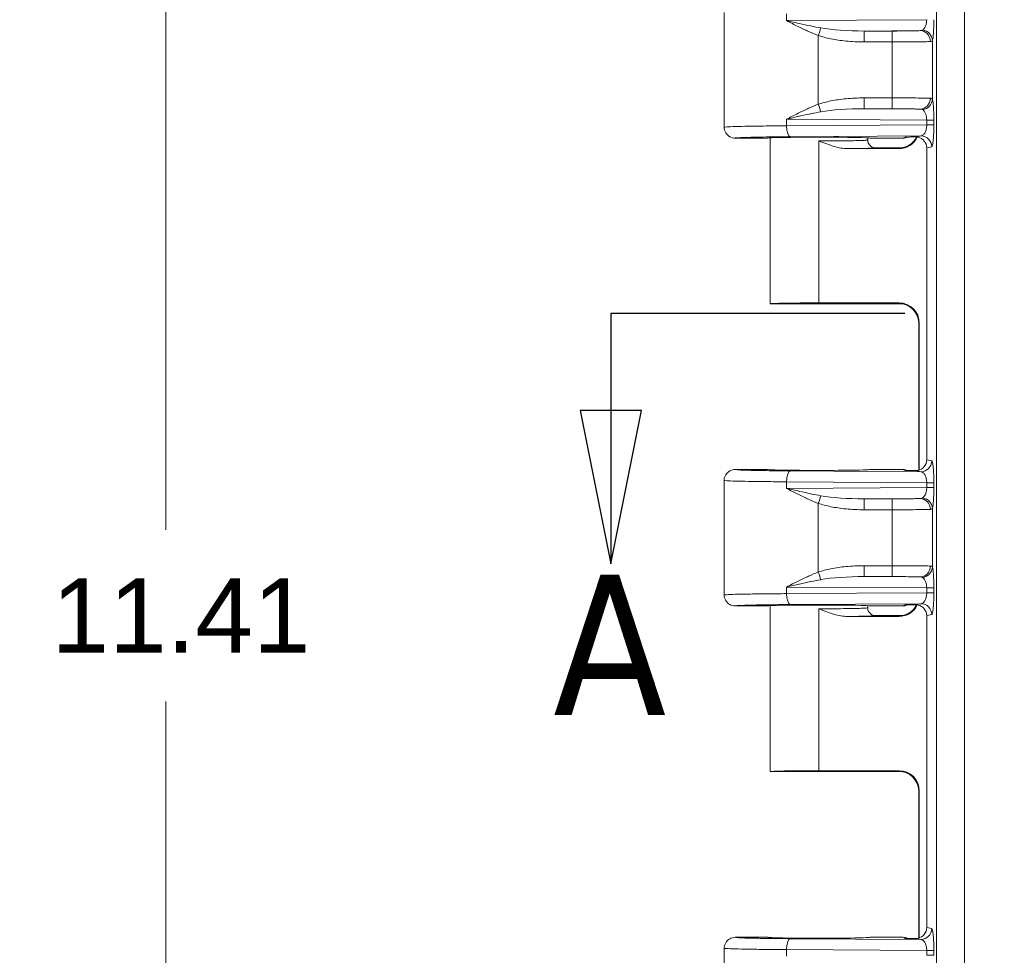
# Model space of a CAD drawing. Header units: inches. Extents: x 0.3 to 84.8, y 1.5 to 53.5.
# Tile 37 of 107: x 26.1 to 29.2, y 25.3 to 28.3. Entities that reach past the tile are written whole.
import ezdxf

# ---------------------------------------------------------------- set-up
doc = ezdxf.new("R2010")
doc.units = ezdxf.units.IN
doc.header["$LTSCALE"] = 2.5
doc.header["$MEASUREMENT"] = 0
doc.linetypes.add('DOUBLE_DASH_CHAIN', pattern=[1.2403, 0.6614, -0.0827, 0.1654, -0.0827, 0.1654, -0.0827])
for name, color, linetype, lineweight in [('Dimension (ANSI)', 7, 'Continuous', 9), ('Section Line (ANSI)', 7, 'DOUBLE_DASH_CHAIN', 25), ('Visible (ANSI)', 7, 'Continuous', 18), ('Visible Narrow (ANSI)', 7, 'Continuous', 5)]:
    doc.layers.add(name, color=color, linetype=linetype, lineweight=lineweight)
doc.styles.add('Label Text (ANSI)', font='tahoma.ttf')
doc.styles.add('Note Text (ANSI)', font='arial.ttf')
doc.dimstyles.new('.XX', dxfattribs={"dimscale": 2.5, "dimtxt": 0.095, "dimasz": 0.125, "dimexe": 0.1875, "dimexo": 0.0625, "dimgap": 0.0625, "dimtad": 0, "dimtih": 1, "dimtoh": 1, "dimrnd": 1e-08, "dimzin": 0, "dimdsep": 46, "dimtxsty": 'Note Text (ANSI)', "dimblk": 'Filled-1', "dimcen": 0.09, "dimdle": 0.45, "dimclrd": 256, "dimclre": 256, "dimclrt": 256, "dimadec": 0, "dimazin": 1, "dimtfac": 1.263158, "dimtofl": 0, "dimtmove": 0, "dimatfit": 3, "dimfxl": 1, "dimtolj": 1, "dimtzin": 4, "dimlwd": -1, "dimlwe": -1, "dimarcsym": 0})

# ---------------------------------------------------------------- blocks, each defined once
blk = doc.blocks.new('Filled-1')
at = {"color": 0}
for p, q in [((0, 0), (-1, 0.25)), ((-1, 0.25), (-1, -0.25)), ((-1, 0), (0, 0)), ((-1, -0.25), (0, 0))]:
    blk.add_line(p, q, dxfattribs=at)
at = {"color": 0, "flags": 128}
blk.add_lwpolyline([(-1, -0.25), (0, 0), (-1, 0.25), (-1, -0.25)], dxfattribs=at)
at = {"color": 0}
blk.add_solid([(-1, -0.25), (0, 0), (-1, 0.25), (-1, -0.25)], dxfattribs=at)
blk = doc.blocks.new('*D39')
at = {"layer": 'Defpoints', "color": 0, "transparency": 16777216}
for p in [(29.2338, 32.0593), (26.5463, 20.6543), (29.2338, 20.6543)]:
    blk.add_point(p, dxfattribs=at)
at = {"layer": 'Dimension (ANSI)', "transparency": 16777216}
for p, q in [((29.0775, 32.0593), (26.0775, 32.0593)), ((26.5463, 31.7468), (26.5463, 26.6323)), ((26.5463, 20.9668), (26.5463, 26.0813)), ((29.0775, 20.6543), (26.0775, 20.6543))]:
    blk.add_line(p, q, dxfattribs=at)
at = {"layer": 'Dimension (ANSI)', "transparency": 16777216, "xscale": 0.3125, "yscale": 0.3125, "zscale": 0.3125}
for p, rotation in [((26.5463, 32.0593), 90), ((26.5463, 20.6543), 270)]:
    blk.add_blockref('Filled-1', p, dxfattribs=dict(at, rotation=rotation))
at = {"layer": 'Dimension (ANSI)', "transparency": 16777216, "insert": (26.1797, 26.476), "char_height": 0.2375, "attachment_point": 1, "style": 'Note Text (ANSI)'}
blk.add_mtext('\\A1;11.41', dxfattribs=at)
blk = doc.blocks.new('2dTransSection1')
at = {"layer": 'Section Line (ANSI)', "linetype": 'Continuous'}
for p, q in [((11.566, 10.93), (11.1891, 10.93)), ((11.1891, 10.93), (11.1891, 10.8059)), ((11.1498, 10.8059), (11.1891, 10.6091)), ((11.2285, 10.8059), (11.1498, 10.8059)), ((11.1891, 10.8059), (11.1891, 10.6091)), ((11.1891, 10.6091), (11.2285, 10.8059))]:
    blk.add_line(p, q, dxfattribs=at)
at = {"layer": 'Section Line (ANSI)', "linetype": 'Continuous', "flags": 128}
blk.add_lwpolyline([(11.1498, 10.8059), (11.1891, 10.6091), (11.2285, 10.8059), (11.1498, 10.8059)], dxfattribs=at)
at = {"layer": 'Section Line (ANSI)'}
blk.add_solid([(11.1498, 10.8059), (11.1891, 10.6091), (11.2285, 10.8059), (11.1498, 10.8059)], dxfattribs=at)
at = {"layer": 'Section Line (ANSI)', "insert": (11.115, 10.4153), "char_height": 0.18, "attachment_point": 7, "style": 'Label Text (ANSI)'}
blk.add_mtext('A', dxfattribs=at)

msp = doc.modelspace()

# ---------------------------------------------------------------- linework, layer by layer
at = {"layer": 'Visible (ANSI)'}
for p, q in [((28.336, 28.2903), (28.336, 27.9228)), ((28.476, 27.8878), (28.371, 27.8878)), ((28.4835, 27.3568), (28.4835, 27.8887)), ((28.796, 27.8818), (28.796, 27.8887)), ((28.796, 27.8818), (28.796, 27.8818)), ((28.796, 27.8818), (28.796, 27.8818)), ((28.9086, 27.8878), (28.8035, 27.8878)), ((28.953, 27.8921), (28.953, 27.8921)), ((28.7308, 27.8541), (28.8962, 27.8541)), ((28.906, 27.8568), (28.821, 27.8568)), ((28.9067, 27.8568), (28.9067, 27.8568)), ((28.985, 27.8567), (28.985, 26.8565)), ((28.906, 27.3568), (28.4835, 27.3568)), ((28.6397, 27.3595), (28.8962, 27.3595)), ((28.9596, 26.8229), (28.9596, 27.2929)), ((28.9612, 26.8234), (28.9612, 27.2945)), ((28.371, 26.8253), (28.476, 26.8253)), ((28.8035, 26.8253), (28.9086, 26.8253)), ((28.9596, 26.8197), (28.9596, 26.8197)), ((28.336, 26.7903), (28.336, 26.4228)), ((28.476, 26.3878), (28.371, 26.3878)), ((28.4835, 25.8568), (28.4835, 26.3887)), ((28.796, 26.3818), (28.796, 26.3887)), ((28.9086, 26.3878), (28.8035, 26.3878)), ((28.953, 26.3921), (28.953, 26.3921)), ((28.796, 26.3818), (28.796, 26.3818)), ((28.821, 26.3568), (28.906, 26.3568)), ((28.985, 26.3567), (28.985, 25.3565)), ((28.7308, 26.3541), (28.8962, 26.3541)), ((28.906, 25.8568), (28.4835, 25.8568)), ((28.6397, 25.8595), (28.8962, 25.8595)), ((28.9596, 25.3229), (28.9596, 25.7929)), ((28.9612, 25.3234), (28.9612, 25.7945)), ((28.371, 25.3253), (28.476, 25.3253)), ((28.8035, 25.3253), (28.9086, 25.3253)), ((28.9596, 25.3197), (28.9596, 25.3197)), ((28.336, 25.2903), (28.336, 24.9228))]:
    msp.add_line(p, q, dxfattribs=at)
for centre, major_axis, ratio, start_param, end_param in [((28.6397, 27.8878), (-0.1638, 0), 0.017455, 3.141593, 6.283185), ((28.8962, 27.9191), (0.046, -0.046), 0.999695, 5.497939, 6.625741), ((28.9086, 27.9228), (0, -0.035), 0.999239, 0, 0.452926), ((28.9155, 27.9263), (-0.0314, -0.0156), 0.998357, 1.10843, 1.134094), ((28.8962, 27.9191), (0.046, -0.046), 0.999695, 0.36673, 0.366759), ((28.9498, 27.8566), (0.0345, 0.0069), 0.996044, 6.087018, 7.437532), ((28.6397, 27.3568), (-0.1562, 0), 0.017455, 4.712389, 6.275185), ((28.6397, 27.3568), (-0.1562, 0), 0.017455, 0, 0.008), ((28.8962, 27.2945), (0.046, 0.046), 0.999695, 5.497939, 7.068431), ((28.9498, 26.8566), (0.0345, -0.0069), 0.996044, 5.128838, 6.479353), ((28.6397, 26.8253), (-0.1638, 0), 0.017455, 0, 3.141593), ((28.9086, 26.7903), (0, 0.035), 0.999239, 5.830259, 6.283185), ((28.9155, 26.7869), (-0.0314, 0.0157), 0.998372, 5.149879, 5.17596), ((28.6397, 26.3878), (-0.1638, 0), 0.017455, 3.141593, 6.283185), ((28.8962, 26.4191), (0.046, -0.046), 0.999695, 5.497939, 6.625741), ((28.9086, 26.4228), (0, -0.035), 0.999239, 0, 0.452926), ((28.9155, 26.4263), (-0.0314, -0.0156), 0.998357, 1.10843, 1.134094), ((28.8962, 26.4191), (0.046, -0.046), 0.999695, 0.36673, 0.366759), ((28.9498, 26.3566), (0.0345, 0.0069), 0.996044, 6.087018, 7.437532), ((28.6397, 25.8568), (-0.1562, 0), 0.017455, 4.712389, 6.275185), ((28.6397, 25.8568), (-0.1562, 0), 0.017455, 0, 0.008), ((28.8962, 25.7945), (0.046, 0.046), 0.999695, 5.497939, 7.068431), ((28.9498, 25.3566), (0.0345, -0.0069), 0.996044, 5.128838, 6.479353), ((28.6397, 25.3253), (-0.1638, 0), 0.017455, 0, 3.141593), ((28.9086, 25.2903), (0, 0.035), 0.999239, 5.830259, 6.283185), ((28.9155, 25.2869), (-0.0314, 0.0157), 0.998372, 5.149879, 5.17596)]:
    msp.add_ellipse(centre, major_axis=major_axis, ratio=ratio, start_param=start_param, end_param=end_param, dxfattribs=at)
for points, knots in [([(28.336, 27.9228), (28.336, 27.9167), (28.3376, 27.9106), (28.3407, 27.9053), (28.3437, 27.9001), (28.3482, 27.8956), (28.3535, 27.8925), (28.3588, 27.8895), (28.3649, 27.8878), (28.371, 27.8878)], [0, 0, 0, 0, 0.333333, 0.333333, 0.333333, 0.666667, 0.666667, 0.666667, 1, 1, 1, 1]), ([(28.796, 27.8818), (28.796, 27.8774), (28.7971, 27.8731), (28.7993, 27.8693), (28.8015, 27.8656), (28.8047, 27.8623), (28.8085, 27.8602), (28.8123, 27.858), (28.8166, 27.8568), (28.821, 27.8568)], [0.0006453, 0.0006453, 0.0006453, 0.0006453, 0.3333333, 0.3333333, 0.3333333, 0.6666667, 0.6666667, 0.6666667, 1, 1, 1, 1]), ([(28.9027, 27.8564), (28.9027, 27.8564), (28.903, 27.8564), (28.9044, 27.8566), (28.9051, 27.8567), (28.907, 27.857), (28.9083, 27.8572), (28.911, 27.8579), (28.9123, 27.8582), (28.9157, 27.8592), (28.9177, 27.86), (28.9231, 27.8622), (28.9264, 27.8639), (28.9343, 27.8689), (28.9388, 27.8727), (28.9466, 27.8813), (28.95, 27.8862), (28.9527, 27.8915)], [0.0977651, 0.0977651, 0.0977651, 0.0977651, 0.1195711, 0.1195711, 0.1325295, 0.1325295, 0.1459455, 0.1459455, 0.1579787, 0.1579787, 0.174988, 0.174988, 0.2032044, 0.2032044, 0.2469838, 0.2469838, 0.2919967, 0.2919967, 0.2919967, 0.2919967]), ([(28.9155, 27.8913), (28.9162, 27.8913), (28.9162, 27.8913), (28.9218, 27.8913), (28.927, 27.8914), (28.9376, 27.8915), (28.9436, 27.8916), (28.9503, 27.8916)], [-0.117513, -0.117513, -0.117513, -0.117513, -0.1089651, -0.1089651, -0.0517535, -0.0517535, -0.0000579, -0.0000579, -0.0000579, -0.0000579]), ([(28.9503, 27.8916), (28.9514, 27.8916), (28.9525, 27.8915), (28.955, 27.8913), (28.9563, 27.8911), (28.9575, 27.8908)], [-0.0187597, -0.0187597, -0.0187597, -0.0187597, -0.00992202, -0.00992202, -0.00000098, -0.00000098, -0.00000098, -0.00000098]), ([(28.9596, 27.2929), (28.9596, 27.2999), (28.9584, 27.307), (28.954, 27.3202), (28.9507, 27.3265), (28.9424, 27.3375), (28.9373, 27.3424), (28.9289, 27.3482), (28.926, 27.3499), (28.9203, 27.3527), (28.9174, 27.3538), (28.9128, 27.3553), (28.9109, 27.3558), (28.9084, 27.3564), (28.9076, 27.3565), (28.9059, 27.3568), (28.9051, 27.357), (28.9039, 27.3571), (28.9035, 27.3572), (28.9029, 27.3572), (28.9028, 27.3572), (28.9028, 27.3572)], [0, 0, 0, 0, 0.0535069, 0.0535069, 0.1061098, 0.1061098, 0.1586968, 0.1586968, 0.1843382, 0.1843382, 0.2079959, 0.2079959, 0.2240657, 0.2240657, 0.2325594, 0.2325594, 0.244903, 0.244903, 0.2574386, 0.2574386, 0.271601, 0.271601, 0.271601, 0.271601]), ([(28.371, 26.8253), (28.3649, 26.8253), (28.3588, 26.8237), (28.3535, 26.8206), (28.3482, 26.8176), (28.3437, 26.8131), (28.3407, 26.8078), (28.3376, 26.8025), (28.336, 26.7964), (28.336, 26.7903)], [0, 0, 0, 0, 0.333333, 0.333333, 0.333333, 0.666667, 0.666667, 0.666667, 1, 1, 1, 1]), ([(28.9503, 26.8216), (28.9437, 26.8216), (28.9376, 26.8217), (28.9265, 26.8218), (28.9209, 26.8218), (28.9165, 26.8219), (28.9162, 26.8219), (28.9155, 26.8219)], [-0.06894416, -0.06894416, -0.06894416, -0.06894416, -0.03733707, -0.03733707, 0, 0, 0.00481766, 0.00481766, 0.00481766, 0.00481766]), ([(28.9575, 26.8224), (28.9563, 26.8221), (28.955, 26.8219), (28.9526, 26.8217), (28.9514, 26.8216), (28.9503, 26.8216)], [-0.01882718, -0.01882718, -0.01882718, -0.01882718, -0.00897727, -0.00897727, -0.00005793, -0.00005793, -0.00005793, -0.00005793]), ([(28.336, 26.4228), (28.336, 26.4167), (28.3376, 26.4106), (28.3407, 26.4053), (28.3437, 26.4001), (28.3482, 26.3956), (28.3535, 26.3925), (28.3588, 26.3895), (28.3649, 26.3878), (28.371, 26.3878)], [0, 0, 0, 0, 0.333333, 0.333333, 0.333333, 0.666667, 0.666667, 0.666667, 1, 1, 1, 1]), ([(28.9028, 26.3564), (28.9028, 26.3564), (28.903, 26.3564), (28.9042, 26.3565), (28.9049, 26.3566), (28.9069, 26.357), (28.9082, 26.3572), (28.911, 26.3579), (28.9123, 26.3582), (28.9157, 26.3592), (28.9177, 26.3599), (28.9229, 26.3621), (28.9261, 26.3638), (28.934, 26.3687), (28.9384, 26.3724), (28.9464, 26.381), (28.9499, 26.3861), (28.9527, 26.3915)], [0.0969911, 0.0969911, 0.0969911, 0.0969911, 0.1170348, 0.1170348, 0.1313057, 0.1313057, 0.1457946, 0.1457946, 0.1578315, 0.1578315, 0.1745659, 0.1745659, 0.2022414, 0.2022414, 0.2455146, 0.2455146, 0.2918802, 0.2918802, 0.2918802, 0.2918802]), ([(28.9155, 26.3913), (28.9162, 26.3913), (28.9162, 26.3913), (28.9218, 26.3913), (28.927, 26.3914), (28.9376, 26.3915), (28.9436, 26.3916), (28.9503, 26.3916)], [-0.1174659, -0.1174659, -0.1174659, -0.1174659, -0.1089208, -0.1089208, -0.0518176, -0.0518176, -0.0000576, -0.0000576, -0.0000576, -0.0000576]), ([(28.9503, 26.3916), (28.9514, 26.3916), (28.9526, 26.3915), (28.955, 26.3913), (28.9563, 26.3911), (28.9575, 26.3908)], [-0.01875965, -0.01875965, -0.01875965, -0.01875965, -0.00974597, -0.00974597, -0.00000098, -0.00000098, -0.00000098, -0.00000098]), ([(28.796, 26.3818), (28.796, 26.3774), (28.7971, 26.3731), (28.7993, 26.3693), (28.8015, 26.3656), (28.8047, 26.3623), (28.8085, 26.3602), (28.8123, 26.358), (28.8166, 26.3568), (28.821, 26.3568)], [0.0006422, 0.0006422, 0.0006422, 0.0006422, 0.3333333, 0.3333333, 0.3333333, 0.6666667, 0.6666667, 0.6666667, 1, 1, 1, 1]), ([(28.9596, 25.7929), (28.9596, 25.7999), (28.9584, 25.807), (28.954, 25.8202), (28.9507, 25.8265), (28.9424, 25.8375), (28.9373, 25.8424), (28.9289, 25.8482), (28.926, 25.8499), (28.9203, 25.8527), (28.9174, 25.8538), (28.9128, 25.8553), (28.9109, 25.8558), (28.9084, 25.8564), (28.9076, 25.8565), (28.9059, 25.8568), (28.9051, 25.857), (28.9039, 25.8571), (28.9035, 25.8572), (28.9029, 25.8572), (28.9028, 25.8572), (28.9028, 25.8572)], [0, 0, 0, 0, 0.0535069, 0.0535069, 0.1061098, 0.1061098, 0.1586968, 0.1586968, 0.1843382, 0.1843382, 0.2079959, 0.2079959, 0.2240657, 0.2240657, 0.2325594, 0.2325594, 0.244903, 0.244903, 0.2574386, 0.2574386, 0.271601, 0.271601, 0.271601, 0.271601]), ([(28.371, 25.3253), (28.3649, 25.3253), (28.3588, 25.3237), (28.3535, 25.3206), (28.3482, 25.3176), (28.3437, 25.3131), (28.3407, 25.3078), (28.3376, 25.3025), (28.336, 25.2964), (28.336, 25.2903)], [0, 0, 0, 0, 0.333333, 0.333333, 0.333333, 0.666667, 0.666667, 0.666667, 1, 1, 1, 1]), ([(28.9503, 25.3216), (28.9437, 25.3216), (28.9376, 25.3217), (28.9265, 25.3218), (28.9209, 25.3218), (28.9165, 25.3219), (28.9162, 25.3219), (28.9155, 25.3219)], [-0.06894409, -0.06894409, -0.06894409, -0.06894409, -0.03733689, -0.03733689, 0, 0, 0.00481766, 0.00481766, 0.00481766, 0.00481766]), ([(28.9575, 25.3224), (28.9563, 25.3221), (28.955, 25.3219), (28.9526, 25.3217), (28.9514, 25.3216), (28.9503, 25.3216)], [-0.01882719, -0.01882719, -0.01882719, -0.01882719, -0.00897526, -0.00897526, -0.00005793, -0.00005793, -0.00005793, -0.00005793])]:
    msp.add_open_spline(points, degree=3, knots=knots, dxfattribs=at)
for points in [[(28.336, 27.9224), (28.336, 27.9226), (28.336, 27.9227), (28.336, 27.9228)], [(28.7308, 27.8541), (28.7241, 27.8541), (28.7102, 27.8555), (28.688, 27.8608), (28.6646, 27.8688), (28.6482, 27.8753), (28.6397, 27.8787)], [(28.9596, 27.2929), (28.9596, 27.2929), (28.9596, 27.2929), (28.9596, 27.2929)], [(28.336, 26.4224), (28.336, 26.4226), (28.336, 26.4227), (28.336, 26.4228)], [(28.7308, 26.3541), (28.7241, 26.3541), (28.7102, 26.3555), (28.688, 26.3608), (28.6646, 26.3688), (28.6482, 26.3753), (28.6397, 26.3787)], [(28.9596, 25.7929), (28.9596, 25.7929), (28.9596, 25.7929), (28.9596, 25.7929)]]:
    msp.add_open_spline(points, degree=3, dxfattribs=at)
at = {"layer": 'Visible Narrow (ANSI)'}
for p, q in [((29.0163, 20.9347), (29.0163, 31.7785)), ((29.1059, 20.9347), (29.1059, 31.7785)), ((28.5358, 28.2859), (28.5358, 28.2648)), ((28.9851, 28.2676), (28.5358, 28.2648)), ((28.9637, 28.2324), (28.7841, 28.2313)), ((28.8743, 28.2313), (28.7841, 28.2313)), ((28.6376, 27.9963), (28.6376, 28.2168)), ((28.8746, 28.1963), (28.7844, 28.1963)), ((28.8746, 28.0169), (28.8746, 28.1963)), ((29.0032, 28.0127), (29.0032, 28.2005)), ((28.7844, 28.0169), (28.8746, 28.0169)), ((28.7841, 27.9819), (28.9637, 27.9808)), ((28.7841, 27.9819), (28.8743, 27.9819)), ((28.5358, 27.9484), (28.5358, 27.9273)), ((28.5358, 27.9484), (28.9851, 27.9456)), ((28.9851, 27.9456), (28.9851, 27.9301)), ((28.9851, 27.9456), (29.0079, 27.9456)), ((29.0079, 27.9456), (29.0079, 27.9301)), ((28.9851, 27.9301), (28.5358, 27.9273)), ((28.9665, 27.8949), (28.5478, 27.8923)), ((28.6397, 27.8787), (28.6397, 27.8541)), ((28.9086, 27.8878), (28.9155, 27.8913)), ((28.6397, 27.8541), (28.6397, 27.3595)), ((28.8946, 27.8557), (28.8962, 27.8541)), ((29.0013, 27.8599), (28.985, 27.8567)), ((28.8946, 27.358), (28.8962, 27.3595)), ((28.9596, 27.293), (28.9612, 27.2945)), ((28.9596, 26.8229), (28.9596, 27.293)), ((28.985, 26.8565), (29.0013, 26.8533)), ((28.9665, 26.8183), (28.5478, 26.8209)), ((28.9155, 26.8219), (28.9086, 26.8253)), ((28.9596, 26.8197), (28.9596, 26.8197)), ((28.5358, 26.7859), (28.5358, 26.7648)), ((28.9851, 26.7831), (28.5358, 26.7859)), ((28.9851, 26.7676), (28.5358, 26.7648)), ((28.9851, 26.7831), (29.0079, 26.7831)), ((28.9851, 26.7831), (28.9851, 26.7676)), ((29.0079, 26.7831), (29.0079, 26.7676)), ((28.6376, 26.4963), (28.6376, 26.7168)), ((28.9637, 26.7324), (28.7841, 26.7313)), ((28.8743, 26.7313), (28.7841, 26.7313)), ((28.8746, 26.6963), (28.7844, 26.6963)), ((28.8746, 26.5169), (28.8746, 26.6963)), ((29.0032, 26.5127), (29.0032, 26.7005)), ((28.7844, 26.5169), (28.8746, 26.5169)), ((28.7841, 26.4819), (28.9637, 26.4808)), ((28.7841, 26.4819), (28.8743, 26.4819)), ((28.5358, 26.4484), (28.5358, 26.4273)), ((28.5358, 26.4484), (28.9851, 26.4456)), ((28.9851, 26.4301), (28.5358, 26.4273)), ((28.9851, 26.4456), (29.0079, 26.4456)), ((28.9851, 26.4456), (28.9851, 26.4301)), ((29.0079, 26.4456), (29.0079, 26.4301)), ((28.9665, 26.3949), (28.5478, 26.3923)), ((28.9086, 26.3878), (28.9155, 26.3913)), ((28.6397, 26.3787), (28.6397, 26.3541)), ((28.8962, 26.3541), (28.8946, 26.3557)), ((29.0013, 26.3599), (28.985, 26.3567)), ((28.6397, 26.3541), (28.6397, 25.8595)), ((28.8946, 25.858), (28.8962, 25.8595)), ((28.9596, 25.793), (28.9612, 25.7945)), ((28.9596, 25.3229), (28.9596, 25.793)), ((28.985, 25.3565), (29.0013, 25.3533)), ((28.9665, 25.3183), (28.5478, 25.3209)), ((28.9155, 25.3219), (28.9086, 25.3253)), ((28.9596, 25.3197), (28.9596, 25.3197)), ((28.5358, 25.2859), (28.5358, 25.2648)), ((28.9851, 25.2831), (28.5358, 25.2859)), ((28.9851, 25.2831), (29.0079, 25.2831)), ((28.9851, 25.2831), (28.9851, 25.2676)), ((29.0079, 25.2831), (29.0079, 25.2676))]:
    msp.add_line(p, q, dxfattribs=at)
for centre, major_axis, ratio, start_param, end_param in [((28.6373, 28.2168), (-0.0113, -0.0331), 0.006678, 1.573083, 2.396891), ((28.787, 28.2661), (0.196, 0.0011), 0.177523, 3.907128, 4.696702), ((28.7841, 28.1963), (0, 0.035), 0.007058, 4.712388, 6.265732), ((28.8743, 28.1963), (0, 0.035), 0.007058, 4.712388, 6.265732), ((28.9637, 28.1974), (-0.0018, 0.035), 0.947728, 4.663227, 6.228449), ((28.9683, 28.2005), (0.0334, -0.0105), 0.960198, 0.317331, 1.770793), ((28.6373, 27.9963), (-0.0113, 0.0331), 0.006678, 3.886274, 4.710071), ((28.7841, 28.0169), (0, -0.035), 0.007058, 0.017454, 1.570797), ((28.8743, 28.0169), (0, -0.035), 0.007058, 0.017462, 1.570797), ((28.9637, 28.0158), (-0.0018, -0.035), 0.947734, 0.054791, 1.620018), ((28.9683, 28.0127), (0.0334, 0.0105), 0.96019, 4.512448, 5.965938), ((28.7871, 27.9471), (0.1961, -0.0012), 0.177567, 1.586835, 2.376095), ((28.5478, 27.9273), (0.0002, -0.035), 0.342015, 4.710216, 6.264581), ((28.9731, 27.9301), (0.035, 0), 0.000051, 0.086975, 1.221607), ((28.8946, 27.9207), (0.046, 0.046), 0.999695, 3.927143, 5.032181), ((28.8946, 27.9207), (0.046, 0.046), 0.999695, 5.043537, 5.043582), ((28.9665, 27.8599), (-0.0068, 0.0343), 0.996044, 4.516222, 6.085497), ((28.8946, 27.293), (-0.046, 0.046), 0.999695, 3.927143, 5.497635), ((28.9665, 26.8533), (-0.0069, -0.0343), 0.996044, 0.198056, 1.767172), ((28.5478, 26.7859), (0.0002, 0.035), 0.342015, 0.018603, 1.57297), ((28.9731, 26.7676), (0.035, 0), 0.000051, 0.086975, 1.221607), ((28.6373, 26.7168), (-0.0113, -0.0331), 0.006678, 1.573083, 2.396891), ((28.787, 26.7661), (0.196, 0.0011), 0.177523, 3.907128, 4.696702), ((28.9683, 26.7005), (0.0334, -0.0105), 0.960198, 0.317331, 1.770793), ((28.7841, 26.6963), (0, 0.035), 0.007058, 4.712388, 6.265732), ((28.8743, 26.6963), (0, 0.035), 0.007058, 4.712388, 6.265732), ((28.9637, 26.6974), (-0.0018, 0.035), 0.947728, 4.663227, 6.228449), ((28.7841, 26.5169), (0, -0.035), 0.007058, 0.017454, 1.570797), ((28.8743, 26.5169), (0, -0.035), 0.007058, 0.017462, 1.570797), ((28.9637, 26.5158), (-0.0018, -0.035), 0.947734, 0.054791, 1.620018), ((28.9683, 26.5127), (0.0334, 0.0105), 0.96019, 4.512448, 5.965938), ((28.6373, 26.4963), (-0.0113, 0.0331), 0.006678, 3.886274, 4.710071), ((28.7871, 26.4471), (0.1961, -0.0012), 0.177567, 1.586835, 2.376095), ((28.5478, 26.4273), (0.0002, -0.035), 0.342015, 4.710216, 6.264581), ((28.9731, 26.4301), (0.035, 0), 0.000051, 0.086975, 1.221607), ((28.8946, 26.4207), (-0.046, -0.046), 0.999695, 0.785585, 1.890618), ((28.8946, 26.4207), (-0.046, -0.046), 0.999695, 1.901969, 1.902014), ((28.9665, 26.3599), (-0.0068, 0.0343), 0.996044, 4.516222, 6.085497), ((28.8946, 25.793), (-0.046, 0.046), 0.999695, 3.927143, 5.497635), ((28.9665, 25.3533), (-0.0069, -0.0343), 0.996044, 0.198056, 1.767172), ((28.5478, 25.2859), (0.0002, 0.035), 0.342015, 0.018603, 1.57297), ((28.9731, 25.2676), (0.035, 0), 0.000051, 0.086975, 1.221607)]:
    msp.add_ellipse(centre, major_axis=major_axis, ratio=ratio, start_param=start_param, end_param=end_param, dxfattribs=at)
for points, knots in [([(28.6376, 28.2168), (28.6276, 28.2206), (28.6172, 28.225), (28.6063, 28.2298), (28.5955, 28.2347), (28.5842, 28.24), (28.5725, 28.2458), (28.5607, 28.2517), (28.5484, 28.258), (28.5358, 28.2648)], [0, 0, 0, 0, 0.333333, 0.333333, 0.333333, 0.666667, 0.666667, 0.666667, 1, 1, 1, 1]), ([(28.6458, 28.2411), (28.6356, 28.243), (28.6248, 28.245), (28.6135, 28.2474), (28.6133, 28.2474), (28.613, 28.2475), (28.6127, 28.2475), (28.6012, 28.2499), (28.5893, 28.2525), (28.5766, 28.2553), (28.5765, 28.2554), (28.5763, 28.2554), (28.5762, 28.2554), (28.5634, 28.2583), (28.5499, 28.2614), (28.5358, 28.2648)], [0, 0, 0, 0, 0.325306, 0.325306, 0.325306, 0.333333, 0.333333, 0.333333, 0.662653, 0.662653, 0.662653, 0.666667, 0.666667, 0.666667, 1, 1, 1, 1]), ([(28.9851, 28.2676), (28.985, 28.2641), (28.9847, 28.2605), (28.9841, 28.257), (28.9835, 28.2536), (28.9827, 28.2504), (28.9815, 28.2473), (28.9803, 28.2443), (28.9789, 28.2415), (28.9772, 28.2393), (28.9755, 28.237), (28.9737, 28.2352), (28.9716, 28.234)], [0, 0, 0, 0, 0.25, 0.25, 0.25, 0.5, 0.5, 0.5, 0.75, 0.75, 0.75, 1, 1, 1, 1]), ([(29.0079, 28.2676), (29.0079, 28.2603), (29.0077, 28.2463), (29.0068, 28.2267), (29.0053, 28.21), (29.0039, 28.2029), (29.0032, 28.2005)], [0, 0, 0, 0, 0.25, 0.5, 0.75, 0.9999658, 0.9999658, 0.9999658, 0.9999658]), ([(28.9637, 28.2324), (28.9615, 28.2323), (28.9587, 28.2322), (28.9554, 28.2321), (28.9538, 28.232), (28.9521, 28.232), (28.9502, 28.2319), (28.9457, 28.2318), (28.9404, 28.2317), (28.9345, 28.2317), (28.9328, 28.2316), (28.9311, 28.2316), (28.9294, 28.2316), (28.9224, 28.2315), (28.9147, 28.2314), (28.9066, 28.2314), (28.9055, 28.2314), (28.9044, 28.2314), (28.9033, 28.2314), (28.8943, 28.2313), (28.8849, 28.2313), (28.875, 28.2313), (28.8748, 28.2313), (28.8746, 28.2313), (28.8743, 28.2313)], [0, 0, 0, 0, 0.169515, 0.169515, 0.169515, 0.25, 0.25, 0.25, 0.445394, 0.445394, 0.445394, 0.5, 0.5, 0.5, 0.719663, 0.719663, 0.719663, 0.75, 0.75, 0.75, 0.994472, 0.994472, 0.994472, 1, 1, 1, 1]), ([(28.9716, 28.234), (28.9707, 28.2335), (28.9697, 28.2331), (28.9684, 28.2328), (28.9671, 28.2326), (28.9655, 28.2324), (28.9637, 28.2324)], [0.0000005, 0.0000005, 0.0000005, 0.0000005, 0.5, 0.5, 0.5, 0.9999994, 0.9999994, 0.9999994, 0.9999994]), ([(28.7844, 28.1963), (28.774, 28.1963), (28.7541, 28.1968), (28.7266, 28.1988), (28.7012, 28.2019), (28.6778, 28.2059), (28.6565, 28.2109), (28.6436, 28.2148), (28.6376, 28.2168)], [0, 0, 0, 0, 0.1666667, 0.3333333, 0.5, 0.6666667, 0.8333333, 0.9999856, 0.9999856, 0.9999856, 0.9999856]), ([(28.9969, 28.1974), (28.9926, 28.1972), (28.9801, 28.1969), (28.9511, 28.1966), (28.9148, 28.1963), (28.888, 28.1963), (28.8746, 28.1963)], [0.0000001, 0.0000001, 0.0000001, 0.0000001, 0.25, 0.5, 0.75, 1, 1, 1, 1]), ([(28.5358, 27.9484), (28.5486, 27.9552), (28.5609, 27.9616), (28.5727, 27.9674), (28.5845, 27.9733), (28.5957, 27.9786), (28.6065, 27.9834), (28.6173, 27.9883), (28.6277, 27.9926), (28.6376, 27.9963)], [0, 0, 0, 0, 0.333333, 0.333333, 0.333333, 0.666667, 0.666667, 0.666667, 1, 1, 1, 1]), ([(28.6376, 27.9963), (28.6437, 27.9984), (28.6565, 28.0023), (28.6778, 28.0072), (28.7012, 28.0113), (28.7267, 28.0144), (28.7542, 28.0164), (28.7741, 28.0169), (28.7844, 28.0169)], [0.0000129, 0.0000129, 0.0000129, 0.0000129, 0.1666667, 0.3333333, 0.5, 0.6666667, 0.8333333, 1, 1, 1, 1]), ([(28.9969, 28.0158), (28.9986, 28.0157), (29.0014, 28.0151), (29.0028, 28.0137), (29.0032, 28.0127)], [0.0000065, 0.0000065, 0.0000065, 0.0000065, 0.5, 1, 1, 1, 1]), ([(29.0032, 28.0127), (29.0039, 28.0103), (29.0053, 28.0032), (29.0068, 27.9865), (29.0077, 27.9668), (29.0079, 27.9529), (29.0079, 27.9456)], [0.0000089, 0.0000089, 0.0000089, 0.0000089, 0.25, 0.5, 0.75, 1, 1, 1, 1]), ([(28.5358, 27.9484), (28.55, 27.9518), (28.5636, 27.9549), (28.5764, 27.9578), (28.5766, 27.9578), (28.5768, 27.9579), (28.577, 27.9579), (28.5896, 27.9608), (28.6015, 27.9634), (28.6129, 27.9657), (28.6132, 27.9658), (28.6136, 27.9658), (28.6139, 27.9659), (28.6251, 27.9682), (28.6358, 27.9703), (28.6458, 27.972)], [0, 0, 0, 0, 0.3333333, 0.3333333, 0.3333333, 0.3381711, 0.3381711, 0.3381711, 0.6666667, 0.6666667, 0.6666667, 0.6763403, 0.6763403, 0.6763403, 0.9999933, 0.9999933, 0.9999933, 0.9999933]), ([(28.8743, 27.9819), (28.8746, 27.9819), (28.8748, 27.9819), (28.875, 27.9819), (28.8849, 27.9819), (28.8943, 27.9819), (28.9033, 27.9818), (28.9044, 27.9818), (28.9055, 27.9818), (28.9066, 27.9818), (28.9147, 27.9818), (28.9224, 27.9817), (28.9294, 27.9816), (28.9311, 27.9816), (28.9328, 27.9815), (28.9345, 27.9815), (28.9404, 27.9814), (28.9457, 27.9813), (28.9502, 27.9812), (28.9521, 27.9812), (28.9538, 27.9811), (28.9554, 27.9811), (28.9587, 27.981), (28.9615, 27.9809), (28.9637, 27.9808)], [0, 0, 0, 0, 0.005539, 0.005539, 0.005539, 0.25, 0.25, 0.25, 0.2803522, 0.2803522, 0.2803522, 0.5, 0.5, 0.5, 0.5546228, 0.5546228, 0.5546228, 0.75, 0.75, 0.75, 0.8305077, 0.8305077, 0.8305077, 0.9999971, 0.9999971, 0.9999971, 0.9999971]), ([(28.9637, 27.9808), (28.9654, 27.9807), (28.9668, 27.9806), (28.968, 27.9804), (28.9682, 27.9804), (28.9683, 27.9803), (28.9684, 27.9803), (28.9697, 27.9801), (28.9707, 27.9797), (28.9716, 27.9792)], [0, 0, 0, 0, 0.4569342, 0.4569342, 0.4569342, 0.5, 0.5, 0.5, 0.999962, 0.999962, 0.999962, 0.999962]), ([(28.9716, 27.9792), (28.9737, 27.978), (28.9755, 27.9762), (28.9772, 27.9739), (28.9789, 27.9716), (28.9803, 27.9689), (28.9815, 27.9658), (28.9827, 27.9628), (28.9835, 27.9596), (28.9841, 27.9561), (28.9847, 27.9527), (28.985, 27.9491), (28.9851, 27.9456)], [0, 0, 0, 0, 0.25, 0.25, 0.25, 0.5, 0.5, 0.5, 0.75, 0.75, 0.75, 1, 1, 1, 1]), ([(28.5358, 27.9273), (28.5126, 27.9271), (28.4682, 27.9268), (28.4117, 27.926), (28.3688, 27.9251), (28.3421, 27.924), (28.336, 27.9232), (28.336, 27.9228)], [0, 0, 0, 0, 0.2, 0.4, 0.6, 0.8, 1, 1, 1, 1]), ([(28.9851, 27.9301), (28.985, 27.9259), (28.9846, 27.9216), (28.9837, 27.9175), (28.9829, 27.9134), (28.9816, 27.9096), (28.9799, 27.9063), (28.9783, 27.9029), (28.9762, 27.9001), (28.9739, 27.8981), (28.9716, 27.8962), (28.9691, 27.895), (28.9665, 27.8949)], [0, 0, 0, 0, 0.25, 0.25, 0.25, 0.5, 0.5, 0.5, 0.75, 0.75, 0.75, 1, 1, 1, 1]), ([(28.5478, 27.8923), (28.5365, 27.8922), (28.5257, 27.8921), (28.5153, 27.892), (28.5063, 27.8919), (28.4976, 27.8918), (28.4892, 27.8917), (28.4762, 27.8916), (28.4638, 27.8914), (28.4524, 27.8912), (28.448, 27.8911), (28.4438, 27.8911), (28.4398, 27.891), (28.4265, 27.8907), (28.4148, 27.8904), (28.4052, 27.8901), (28.4042, 27.8901), (28.4032, 27.8901), (28.4022, 27.89), (28.392, 27.8897), (28.3841, 27.8893), (28.3788, 27.889), (28.3784, 27.8889), (28.3779, 27.8889), (28.3775, 27.8889), (28.3731, 27.8885), (28.3709, 27.8882), (28.371, 27.8878)], [0, 0, 0, 0, 0.107321, 0.107321, 0.107321, 0.2, 0.2, 0.2, 0.344617, 0.344617, 0.344617, 0.4, 0.4, 0.4, 0.581249, 0.581249, 0.581249, 0.6, 0.6, 0.6, 0.8, 0.8, 0.8, 0.818201, 0.818201, 0.818201, 1, 1, 1, 1]), ([(28.9043, 27.8566), (28.9034, 27.8565), (28.8996, 27.8564), (28.8957, 27.8561), (28.8945, 27.8558), (28.8946, 27.8557)], [0.2353182, 0.2353182, 0.2353182, 0.2353182, 0.3333333, 0.6666667, 1, 1, 1, 1]), ([(28.9042, 27.3571), (28.9019, 27.3572), (28.9, 27.3573), (28.8986, 27.3574), (28.8957, 27.3575), (28.8944, 27.3577), (28.8946, 27.358)], [0.2469031, 0.2469031, 0.2469031, 0.2469031, 0.5, 0.5, 0.5, 1, 1, 1, 1]), ([(28.5478, 26.8209), (28.5374, 26.821), (28.5274, 26.8211), (28.5178, 26.8211), (28.5079, 26.8212), (28.4984, 26.8213), (28.4892, 26.8214), (28.4771, 26.8216), (28.4656, 26.8217), (28.4549, 26.8219), (28.4497, 26.822), (28.4446, 26.8221), (28.4398, 26.8222), (28.4274, 26.8224), (28.4165, 26.8227), (28.4072, 26.823), (28.4055, 26.823), (28.4038, 26.8231), (28.4022, 26.8231), (28.392, 26.8235), (28.3841, 26.8238), (28.3788, 26.8242), (28.3787, 26.8242), (28.3787, 26.8242), (28.3786, 26.8242), (28.3735, 26.8246), (28.3709, 26.825), (28.371, 26.8253)], [0, 0, 0, 0, 0.098757, 0.098757, 0.098757, 0.2, 0.2, 0.2, 0.334065, 0.334065, 0.334065, 0.4, 0.4, 0.4, 0.56864, 0.56864, 0.56864, 0.6, 0.6, 0.6, 0.8, 0.8, 0.8, 0.803452, 0.803452, 0.803452, 1, 1, 1, 1]), ([(28.9665, 26.8183), (28.9691, 26.8181), (28.9716, 26.817), (28.9739, 26.815), (28.9762, 26.8131), (28.9783, 26.8102), (28.98, 26.8069), (28.9816, 26.8035), (28.9829, 26.7997), (28.9837, 26.7956), (28.9846, 26.7916), (28.985, 26.7873), (28.9851, 26.7831)], [0, 0, 0, 0, 0.25, 0.25, 0.25, 0.5, 0.5, 0.5, 0.75, 0.75, 0.75, 1, 1, 1, 1]), ([(28.5358, 26.7859), (28.5126, 26.7861), (28.4682, 26.7864), (28.4117, 26.7872), (28.3689, 26.7881), (28.3421, 26.7892), (28.336, 26.79), (28.336, 26.7903)], [0, 0, 0, 0, 0.2, 0.4, 0.6, 0.8, 1, 1, 1, 1]), ([(28.9851, 26.7676), (28.985, 26.7658), (28.985, 26.7639), (28.9848, 26.7621), (28.9846, 26.7604), (28.9844, 26.7587), (28.9841, 26.757), (28.9837, 26.7545), (28.9831, 26.752), (28.9823, 26.7497), (28.9821, 26.7489), (28.9818, 26.7481), (28.9815, 26.7473), (28.9804, 26.7444), (28.9789, 26.7416), (28.9773, 26.7394), (28.9756, 26.737), (28.9737, 26.7352), (28.9716, 26.734)], [0, 0, 0, 0, 0.130235, 0.130235, 0.130235, 0.25, 0.25, 0.25, 0.43676, 0.43676, 0.43676, 0.5, 0.5, 0.5, 0.745083, 0.745083, 0.745083, 1, 1, 1, 1]), ([(29.0079, 26.7676), (29.0079, 26.7603), (29.0077, 26.7463), (29.0068, 26.7267), (29.0053, 26.71), (29.0039, 26.7029), (29.0032, 26.7005)], [0, 0, 0, 0, 0.25, 0.5, 0.75, 0.9999658, 0.9999658, 0.9999658, 0.9999658]), ([(28.6376, 26.7168), (28.6276, 26.7206), (28.6172, 26.725), (28.6063, 26.7298), (28.5955, 26.7347), (28.5842, 26.74), (28.5725, 26.7458), (28.5607, 26.7517), (28.5484, 26.758), (28.5358, 26.7648)], [0, 0, 0, 0, 0.333333, 0.333333, 0.333333, 0.666667, 0.666667, 0.666667, 1, 1, 1, 1]), ([(28.6458, 26.7411), (28.6356, 26.743), (28.6248, 26.745), (28.6135, 26.7474), (28.6133, 26.7474), (28.613, 26.7475), (28.6127, 26.7475), (28.6012, 26.7499), (28.5893, 26.7525), (28.5766, 26.7553), (28.5765, 26.7554), (28.5763, 26.7554), (28.5762, 26.7554), (28.5634, 26.7583), (28.5499, 26.7614), (28.5358, 26.7648)], [0, 0, 0, 0, 0.325306, 0.325306, 0.325306, 0.333333, 0.333333, 0.333333, 0.662653, 0.662653, 0.662653, 0.666667, 0.666667, 0.666667, 1, 1, 1, 1]), ([(28.9716, 26.734), (28.9707, 26.7335), (28.9697, 26.7331), (28.9684, 26.7328), (28.9671, 26.7326), (28.9655, 26.7324), (28.9637, 26.7324)], [0, 0, 0, 0, 0.5, 0.5, 0.5, 0.9999994, 0.9999994, 0.9999994, 0.9999994]), ([(28.7844, 26.6963), (28.774, 26.6963), (28.7541, 26.6968), (28.7266, 26.6988), (28.7012, 26.7019), (28.6778, 26.7059), (28.6565, 26.7109), (28.6436, 26.7148), (28.6376, 26.7168)], [0, 0, 0, 0, 0.1666667, 0.3333333, 0.5, 0.6666667, 0.8333333, 0.9999856, 0.9999856, 0.9999856, 0.9999856]), ([(28.9637, 26.7324), (28.9615, 26.7323), (28.9587, 26.7322), (28.9554, 26.7321), (28.9538, 26.732), (28.9521, 26.732), (28.9502, 26.7319), (28.9457, 26.7318), (28.9404, 26.7317), (28.9345, 26.7317), (28.9328, 26.7316), (28.9311, 26.7316), (28.9294, 26.7316), (28.9224, 26.7315), (28.9147, 26.7314), (28.9066, 26.7314), (28.9055, 26.7314), (28.9044, 26.7314), (28.9033, 26.7314), (28.8943, 26.7313), (28.8849, 26.7313), (28.875, 26.7313), (28.8748, 26.7313), (28.8746, 26.7313), (28.8743, 26.7313)], [0, 0, 0, 0, 0.169515, 0.169515, 0.169515, 0.25, 0.25, 0.25, 0.445394, 0.445394, 0.445394, 0.5, 0.5, 0.5, 0.719663, 0.719663, 0.719663, 0.75, 0.75, 0.75, 0.994472, 0.994472, 0.994472, 1, 1, 1, 1]), ([(28.9969, 26.6974), (28.9926, 26.6972), (28.9801, 26.6969), (28.9511, 26.6966), (28.9148, 26.6963), (28.888, 26.6963), (28.8746, 26.6963)], [0.0000001, 0.0000001, 0.0000001, 0.0000001, 0.25, 0.5, 0.75, 1, 1, 1, 1]), ([(28.6376, 26.4963), (28.6437, 26.4984), (28.6565, 26.5023), (28.6778, 26.5072), (28.7012, 26.5113), (28.7267, 26.5144), (28.7542, 26.5164), (28.7741, 26.5169), (28.7844, 26.5169)], [0.0000129, 0.0000129, 0.0000129, 0.0000129, 0.1666667, 0.3333333, 0.5, 0.6666667, 0.8333333, 1, 1, 1, 1]), ([(28.9969, 26.5158), (28.9986, 26.5157), (29.0014, 26.5151), (29.0028, 26.5137), (29.0032, 26.5127)], [0.0000065, 0.0000065, 0.0000065, 0.0000065, 0.5, 1, 1, 1, 1]), ([(29.0032, 26.5127), (29.0039, 26.5103), (29.0053, 26.5032), (29.0068, 26.4865), (29.0077, 26.4668), (29.0079, 26.4529), (29.0079, 26.4456)], [0.0000089, 0.0000089, 0.0000089, 0.0000089, 0.25, 0.5, 0.75, 1, 1, 1, 1]), ([(28.5358, 26.4484), (28.5486, 26.4552), (28.5609, 26.4616), (28.5727, 26.4674), (28.5845, 26.4733), (28.5957, 26.4786), (28.6065, 26.4834), (28.6173, 26.4883), (28.6277, 26.4926), (28.6376, 26.4963)], [0, 0, 0, 0, 0.333333, 0.333333, 0.333333, 0.666667, 0.666667, 0.666667, 1, 1, 1, 1]), ([(28.8743, 26.4819), (28.8746, 26.4819), (28.8748, 26.4819), (28.875, 26.4819), (28.8849, 26.4819), (28.8943, 26.4819), (28.9033, 26.4818), (28.9044, 26.4818), (28.9055, 26.4818), (28.9066, 26.4818), (28.9147, 26.4818), (28.9224, 26.4817), (28.9294, 26.4816), (28.9311, 26.4816), (28.9328, 26.4815), (28.9345, 26.4815), (28.9404, 26.4814), (28.9457, 26.4813), (28.9502, 26.4812), (28.9521, 26.4812), (28.9538, 26.4811), (28.9554, 26.4811), (28.9587, 26.481), (28.9615, 26.4809), (28.9637, 26.4808)], [0, 0, 0, 0, 0.005539, 0.005539, 0.005539, 0.25, 0.25, 0.25, 0.2803522, 0.2803522, 0.2803522, 0.5, 0.5, 0.5, 0.5546228, 0.5546228, 0.5546228, 0.75, 0.75, 0.75, 0.8305077, 0.8305077, 0.8305077, 0.9999971, 0.9999971, 0.9999971, 0.9999971]), ([(28.5358, 26.4484), (28.55, 26.4518), (28.5636, 26.4549), (28.5764, 26.4578), (28.5766, 26.4578), (28.5768, 26.4579), (28.577, 26.4579), (28.5896, 26.4608), (28.6015, 26.4634), (28.6129, 26.4657), (28.6132, 26.4658), (28.6136, 26.4658), (28.6139, 26.4659), (28.6251, 26.4682), (28.6358, 26.4703), (28.6458, 26.472)], [0, 0, 0, 0, 0.3333333, 0.3333333, 0.3333333, 0.3381711, 0.3381711, 0.3381711, 0.6666667, 0.6666667, 0.6666667, 0.6763403, 0.6763403, 0.6763403, 0.9999933, 0.9999933, 0.9999933, 0.9999933]), ([(28.9637, 26.4808), (28.9654, 26.4807), (28.9668, 26.4806), (28.968, 26.4804), (28.9682, 26.4804), (28.9683, 26.4803), (28.9684, 26.4803), (28.9697, 26.4801), (28.9707, 26.4797), (28.9716, 26.4792)], [0, 0, 0, 0, 0.4569342, 0.4569342, 0.4569342, 0.5, 0.5, 0.5, 0.999962, 0.999962, 0.999962, 0.999962]), ([(28.9716, 26.4792), (28.9737, 26.478), (28.9755, 26.4762), (28.9772, 26.4739), (28.9789, 26.4716), (28.9803, 26.4689), (28.9815, 26.4658), (28.9827, 26.4628), (28.9835, 26.4596), (28.9841, 26.4561), (28.9847, 26.4527), (28.985, 26.4491), (28.9851, 26.4456)], [0, 0, 0, 0, 0.25, 0.25, 0.25, 0.5, 0.5, 0.5, 0.75, 0.75, 0.75, 1, 1, 1, 1]), ([(28.5358, 26.4273), (28.5126, 26.4271), (28.4682, 26.4268), (28.4117, 26.426), (28.3688, 26.4251), (28.3421, 26.424), (28.336, 26.4232), (28.336, 26.4228)], [0, 0, 0, 0, 0.2, 0.4, 0.6, 0.8, 1, 1, 1, 1]), ([(28.9851, 26.4301), (28.985, 26.4259), (28.9846, 26.4216), (28.9837, 26.4175), (28.9829, 26.4134), (28.9816, 26.4096), (28.9799, 26.4063), (28.9783, 26.4029), (28.9762, 26.4001), (28.9739, 26.3981), (28.9716, 26.3962), (28.9691, 26.395), (28.9665, 26.3949)], [0, 0, 0, 0, 0.25, 0.25, 0.25, 0.5, 0.5, 0.5, 0.75, 0.75, 0.75, 1, 1, 1, 1]), ([(28.5478, 26.3923), (28.5365, 26.3922), (28.5257, 26.3921), (28.5153, 26.392), (28.5063, 26.3919), (28.4976, 26.3918), (28.4892, 26.3917), (28.4762, 26.3916), (28.4638, 26.3914), (28.4524, 26.3912), (28.448, 26.3911), (28.4438, 26.3911), (28.4398, 26.391), (28.4265, 26.3907), (28.4148, 26.3904), (28.4052, 26.3901), (28.4042, 26.3901), (28.4032, 26.3901), (28.4022, 26.39), (28.392, 26.3897), (28.3841, 26.3893), (28.3788, 26.389), (28.3784, 26.3889), (28.3779, 26.3889), (28.3775, 26.3889), (28.3731, 26.3885), (28.3709, 26.3882), (28.371, 26.3878)], [0, 0, 0, 0, 0.107321, 0.107321, 0.107321, 0.2, 0.2, 0.2, 0.344617, 0.344617, 0.344617, 0.4, 0.4, 0.4, 0.581249, 0.581249, 0.581249, 0.6, 0.6, 0.6, 0.8, 0.8, 0.8, 0.818201, 0.818201, 0.818201, 1, 1, 1, 1]), ([(28.8946, 26.3557), (28.8944, 26.3559), (28.8956, 26.3561), (28.8985, 26.3563), (28.9, 26.3564), (28.9019, 26.3565), (28.9042, 26.3565)], [0, 0, 0, 0, 0.5, 0.5, 0.5, 0.7564102, 0.7564102, 0.7564102, 0.7564102]), ([(28.9042, 25.8571), (28.9019, 25.8572), (28.9, 25.8573), (28.8986, 25.8574), (28.8957, 25.8575), (28.8944, 25.8577), (28.8946, 25.858)], [0.2469031, 0.2469031, 0.2469031, 0.2469031, 0.5, 0.5, 0.5, 1, 1, 1, 1]), ([(28.5478, 25.3209), (28.5374, 25.321), (28.5274, 25.3211), (28.5178, 25.3211), (28.5079, 25.3212), (28.4984, 25.3213), (28.4892, 25.3214), (28.4771, 25.3216), (28.4656, 25.3217), (28.4549, 25.3219), (28.4497, 25.322), (28.4446, 25.3221), (28.4398, 25.3222), (28.4274, 25.3224), (28.4165, 25.3227), (28.4072, 25.323), (28.4055, 25.323), (28.4038, 25.3231), (28.4022, 25.3231), (28.392, 25.3235), (28.3841, 25.3238), (28.3788, 25.3242), (28.3787, 25.3242), (28.3787, 25.3242), (28.3786, 25.3242), (28.3735, 25.3246), (28.3709, 25.325), (28.371, 25.3253)], [0, 0, 0, 0, 0.098757, 0.098757, 0.098757, 0.2, 0.2, 0.2, 0.334065, 0.334065, 0.334065, 0.4, 0.4, 0.4, 0.56864, 0.56864, 0.56864, 0.6, 0.6, 0.6, 0.8, 0.8, 0.8, 0.803452, 0.803452, 0.803452, 1, 1, 1, 1]), ([(28.9665, 25.3183), (28.9691, 25.3181), (28.9716, 25.317), (28.9739, 25.315), (28.9762, 25.3131), (28.9783, 25.3102), (28.98, 25.3069), (28.9816, 25.3035), (28.9829, 25.2997), (28.9837, 25.2956), (28.9846, 25.2916), (28.985, 25.2873), (28.9851, 25.2831)], [0, 0, 0, 0, 0.25, 0.25, 0.25, 0.5, 0.5, 0.5, 0.75, 0.75, 0.75, 1, 1, 1, 1]), ([(28.5358, 25.2859), (28.5126, 25.2861), (28.4682, 25.2864), (28.4117, 25.2872), (28.3689, 25.2881), (28.3421, 25.2892), (28.336, 25.29), (28.336, 25.2903)], [0, 0, 0, 0, 0.2, 0.4, 0.6, 0.8, 1, 1, 1, 1])]:
    msp.add_open_spline(points, degree=3, knots=knots, dxfattribs=at)
for points in [[(29.0032, 28.2005), (29.0028, 28.1995), (29.0014, 28.198), (28.9986, 28.1975), (28.9969, 28.1974)], [(28.8746, 28.0169), (28.888, 28.0169), (28.9148, 28.0168), (28.9511, 28.0166), (28.9801, 28.0162), (28.9926, 28.0159), (28.9969, 28.0158)], [(29.0079, 27.9301), (29.0079, 27.9212), (29.0076, 27.9046), (29.0063, 27.8815), (29.0041, 27.8645), (29.0023, 27.8601), (29.0013, 27.8599)], [(28.6397, 27.8787), (28.6534, 27.8787), (28.6806, 27.8787), (28.7188, 27.8791), (28.7515, 27.8796), (28.7766, 27.8802), (28.7924, 27.881), (28.796, 27.8815), (28.796, 27.8818)], [(28.9665, 27.8949), (28.9609, 27.8938), (28.9558, 27.8927), (28.9503, 27.8916)], [(28.7308, 27.8541), (28.7446, 27.8542), (28.7692, 27.8546), (28.7982, 27.8552), (28.8165, 27.856), (28.8208, 27.8565), (28.821, 27.8568)], [(28.9596, 27.2929), (28.9596, 27.2929), (28.9596, 27.2929), (28.9596, 27.293)], [(29.0013, 26.8533), (29.0023, 26.8531), (29.0041, 26.8486), (29.0063, 26.8317), (29.0076, 26.8085), (29.008, 26.7919), (29.0079, 26.7831)], [(28.9503, 26.8216), (28.9558, 26.8205), (28.9609, 26.8194), (28.9665, 26.8183)], [(29.0032, 26.7005), (29.0028, 26.6995), (29.0014, 26.698), (28.9986, 26.6975), (28.9969, 26.6974)], [(28.8746, 26.5169), (28.888, 26.5169), (28.9148, 26.5168), (28.9511, 26.5166), (28.9801, 26.5162), (28.9926, 26.5159), (28.9969, 26.5158)], [(29.0079, 26.4301), (29.0079, 26.4212), (29.0076, 26.4046), (29.0063, 26.3815), (29.0041, 26.3645), (29.0023, 26.3601), (29.0013, 26.3599)], [(28.9665, 26.3949), (28.9609, 26.3938), (28.9558, 26.3927), (28.9503, 26.3916)], [(28.6397, 26.3787), (28.6534, 26.3787), (28.6806, 26.3787), (28.7188, 26.3791), (28.7515, 26.3796), (28.7766, 26.3802), (28.7924, 26.381), (28.796, 26.3815), (28.796, 26.3818)], [(28.7308, 26.3541), (28.7446, 26.3542), (28.7692, 26.3546), (28.7982, 26.3552), (28.8165, 26.356), (28.8208, 26.3565), (28.821, 26.3568)], [(28.9596, 25.7929), (28.9596, 25.7929), (28.9596, 25.7929), (28.9596, 25.793)], [(29.0013, 25.3533), (29.0023, 25.3531), (29.0041, 25.3486), (29.0063, 25.3317), (29.0076, 25.3085), (29.008, 25.2919), (29.0079, 25.2831)], [(28.9503, 25.3216), (28.9558, 25.3205), (28.9609, 25.3194), (28.9665, 25.3183)]]:
    msp.add_open_spline(points, degree=3, dxfattribs=at)

# ---------------------------------------------------------------- block references
at = {"layer": 'Section Line (ANSI)', "xscale": 2.5, "yscale": 2.5, "zscale": 2.5}
msp.add_blockref('2dTransSection1', (0, 0), dxfattribs=at)

# ---------------------------------------------------------------- dimensions: what is measured, and where the dimension line sits
at = {"layer": 'Dimension (ANSI)'}
dim = msp.add_linear_dim(base=(26.5462805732, 20.6543108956), p1=(29.2337805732, 32.0593108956), p2=(29.2337805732, 20.6543108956), angle=90, dimstyle='.XX', override={"dimgap": 0.0625, "dimdec": 2, "dimtol": 0, "dimlim": 0, "dimtp": 0, "dimtm": 0, "dimtdec": 2, "dimatfit": 1}, dxfattribs=at)
dim.commit()
dim.dimension.update_dxf_attribs({"geometry": '*D39', "text_midpoint": (26.5462805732, 26.3568108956), "dimtype": 160})

doc.saveas('drawing.dxf')
